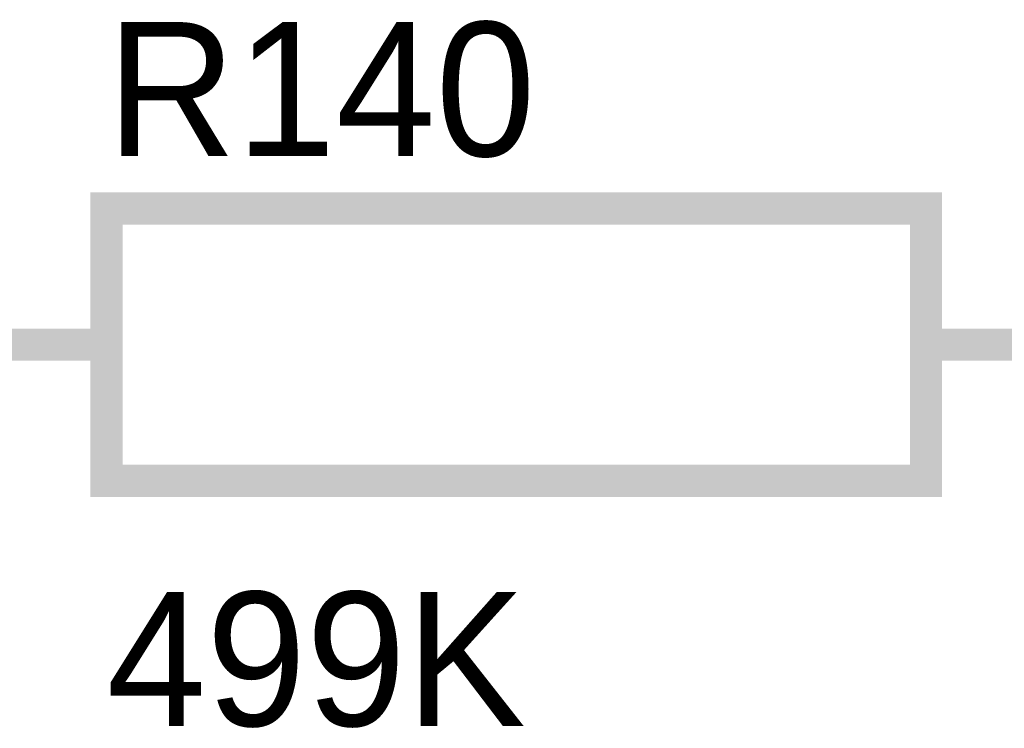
# Model space of a CAD drawing. Header units: inches. Extents: x 0 to 292, y 0 to 193.
# Tile 6 of 256: x 24 to 33, y 43 to 50. Entities that reach past the tile are written whole.
import ezdxf

# ---------------------------------------------------------------- set-up
doc = ezdxf.new("R2010")
doc.units = ezdxf.units.IN
doc.layers.add('Sheet', color=255, linetype='Continuous')

msp = doc.modelspace()

# ---------------------------------------------------------------- linework, layer by layer
at = {"layer": 'Sheet'}
for points in [[(24.9392, 48.1625, 0.2997, 0.2997, 0), (32.5573, 48.1625, 0.2997, 0.2997, 0), (32.5573, 45.6287, 0.2997, 0.2997, 0), (24.9392, 45.6287, 0.2997, 0.2997, 0), (24.9392, 48.1625, 0.2997, 0.2997, 0)], [(24.9392, 48.1625, 0.0991, 0.0991, 0), (24.9392, 45.6287, 0.0991, 0.0991, 0), (32.5573, 45.6287, 0.0991, 0.0991, 0), (32.5573, 48.1625, 0.0991, 0.0991, 0), (24.9392, 48.1625, 0.0991, 0.0991, 0), (24.9392, 48.1625, 0.0991, 0.0991, 0)]]:
    msp.add_lwpolyline(points, format="xyseb", close=True, dxfattribs=at)
for points in [[(24.9392, 46.8956, 0.2997, 0.2997, 0), (22.4063, 46.8956, 0.2997, 0.2997, 0)], [(32.5573, 46.8956, 0.2997, 0.2997, 0), (35.1097, 46.8956, 0.2997, 0.2997, 0)]]:
    msp.add_lwpolyline(points, format="xyseb", dxfattribs=at)

# ---------------------------------------------------------------- texts
for s, p in [('R140', (24.9392, 48.6498)), ('499K', (24.9392, 43.3482))]:
    msp.add_text(s, height=1.24743, dxfattribs=at).set_placement(p)

doc.saveas('drawing.dxf')
